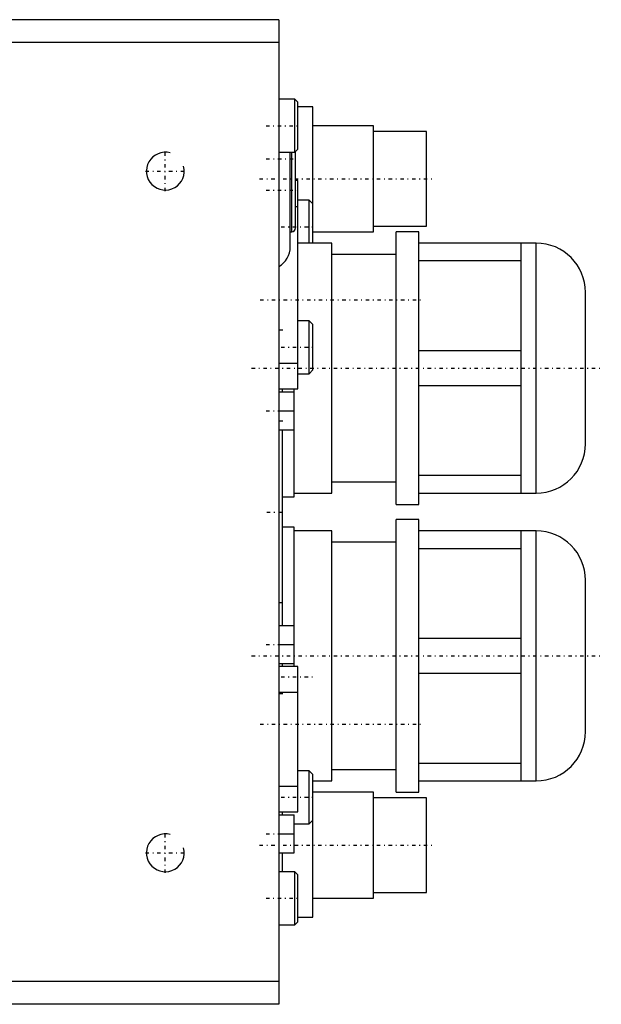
# Model space of a CAD drawing. Extents: x -602 to 168, y -90 to 90.
# Tile 6 of 6: x 91 to 168, y -65 to 65. Entities that reach past the tile are written whole.
import ezdxf

# ---------------------------------------------------------------- set-up
doc = ezdxf.new("R2010")
doc.units = 0
doc.linetypes.add('CENTER', pattern=[1.5, 0.45, -0.5, 0.05, -0.5])
for name, color, linetype in [('AM_0', 7, 'CONTINUOUS'), ('AM_10', 7, 'CONTINUOUS'), ('AM_7', 7, 'CENTER')]:
    doc.layers.add(name, color=color, linetype=linetype)

msp = doc.modelspace()

# ---------------------------------------------------------------- linework, layer by layer
at = {"layer": 'AM_0', "color": 7, "linetype": 'CONTINUOUS'}
for p, q in [((125, 65), (46.64, 65)), ((125, 65), (125, -65)), ((125, 62), (56.95, 62)), ((127.1, 54.5), (125, 54.5)), ((127.5, 54.1), (127.1, 54.5)), ((127.1, 47.5), (127.1, 54.5)), ((127.5, 47.9), (127.5, 54.1)), ((129.5, 53.5), (127.5, 53.5)), ((129.5, 35.5), (129.5, 53.5)), ((137.5, 51), (129.5, 51)), ((137.5, 37), (137.5, 51)), ((144.5, 50.25), (137.5, 50.25)), ((144.5, 37.75), (144.5, 50.25)), ((125, 47.5), (127.1, 47.5)), ((126.5, 35), (126.5, 47.51)), ((126.7, 37), (126.7, 47.51)), ((127.1, 47.5), (127.5, 47.9)), ((127.2, 37.5), (127.2, 47.5)), ((127.5, 43.75), (127.2, 43.75)), ((127.5, 16.25), (127.5, 43.75)), ((127.2, 40.35), (127.5, 40.35)), ((129, 41.17), (127.5, 41.17)), ((129.5, 40.67), (129, 41.17)), ((129, 35.5), (129, 41.17)), ((137.5, 37.75), (144.5, 37.75)), ((126.5, 37), (126.7, 37)), ((129.5, 37), (137.5, 37)), ((143.5, 37), (140.5, 37)), ((140.5, 1), (140.5, 37)), ((143.5, 1), (143.5, 37)), ((132, 35.5), (127.5, 35.5)), ((132, 2.5), (132, 35.5)), ((159, 35.5), (143.5, 35.5)), ((157, 2.5), (157, 35.5)), ((159, 2.5), (159, 35.5)), ((140.5, 34), (132, 34)), ((143.5, 33.2), (157, 33.2)), ((165.5, 9), (165.5, 29)), ((129, 25.25), (127.5, 25.25)), ((129.5, 24.75), (129, 25.25)), ((129, 18.25), (129, 25.25)), ((129.5, 18.75), (129.5, 24.75)), ((157, 21.3), (143.5, 21.3)), ((125, 19.65), (127.5, 19.65)), ((127.5, 18.25), (129, 18.25)), ((129, 18.25), (129.5, 18.75)), ((125, 16.25), (127.5, 16.25)), ((125, 15.85), (127, 15.85)), ((125.5, 15.87), (125.5, 16.27)), ((127, 10.85), (127, 16.25)), ((143.5, 16.7), (157, 16.7)), ((125, 13.35), (127, 13.35)), ((125, 10.85), (127, 10.85)), ((125.5, -15.02), (125.5, 10.86)), ((127, 2), (127, 10.85)), ((132, 4), (140.5, 4)), ((157, 4.8), (143.5, 4.8)), ((125.5, 2), (127, 2)), ((127, 2.5), (132, 2.5)), ((143.5, 2.5), (159, 2.5)), ((140.5, 1), (143.5, 1)), ((143.5, -1), (140.5, -1)), ((140.5, -37), (140.5, -1)), ((143.5, -37), (143.5, -1)), ((127, -2), (125.5, -2)), ((127, -20.4), (127, -2)), ((132, -2.5), (127, -2.5)), ((132, -35.5), (132, -2.5)), ((159, -2.5), (143.5, -2.5)), ((157, -35.5), (157, -2.5)), ((159, -35.5), (159, -2.5)), ((140.5, -4), (132, -4)), ((143.5, -4.8), (157, -4.8)), ((165.5, -29), (165.5, -9)), ((125, -15), (127, -15)), ((157, -16.7), (143.5, -16.7)), ((125, -17.5), (127, -17.5)), ((125, -20), (127, -20)), ((127.5, -20.4), (125, -20.4)), ((125.5, -20.4), (125.5, -20)), ((127.5, -39.6), (127.5, -20.4)), ((143.5, -21.3), (157, -21.3)), ((125, -23.8), (127.5, -23.8)), ((157, -33.2), (143.5, -33.2)), ((129, -34.17), (127.5, -34.17)), ((129.5, -34.67), (129, -34.17)), ((129, -41.17), (129, -34.17)), ((129.5, -53.5), (129.5, -34.67)), ((132, -34), (140.5, -34)), ((125, -36.2), (127.5, -36.2)), ((129.5, -35.5), (132, -35.5)), ((143.5, -35.5), (159, -35.5)), ((137.5, -37), (129.5, -37)), ((137.5, -51), (137.5, -37)), ((140.5, -37), (143.5, -37)), ((144.5, -37.75), (137.5, -37.75)), ((144.5, -50.25), (144.5, -37.75)), ((125, -39.6), (127.5, -39.6)), ((125, -40), (127, -40)), ((125.5, -40.03), (125.5, -39.61)), ((127, -45), (127, -40)), ((127, -41.17), (129, -41.17)), ((129, -41.17), (129.5, -40.67)), ((125, -42.5), (127, -42.5)), ((125, -45), (127, -45)), ((125.5, -47.5), (125.5, -45.04)), ((127.1, -47.5), (125, -47.5)), ((127.5, -47.9), (127.1, -47.5)), ((127.1, -54.5), (127.1, -47.5)), ((127.5, -54.1), (127.5, -47.9)), ((137.5, -50.25), (144.5, -50.25)), ((129.5, -51), (137.5, -51)), ((125, -54.5), (127.1, -54.5)), ((127.1, -54.5), (127.5, -54.1)), ((127.5, -53.5), (129.5, -53.5)), ((125, -62), (56.95, -62)), ((125, -65), (46.64, -65))]:
    msp.add_line(p, q, dxfattribs=at)
for centre, radius, start, end in [((126.7, 47.5), 0.5, 0, 10.5501), ((126.7, 37.5), 0.5, 270, 0), ((159, 29), 6.5, 0, 90), ((123.5, 35), 3, 300, 0), ((159, 9), 6.5, 270, 0), ((159, -9), 6.5, 0, 90), ((159, -29), 6.5, 270, 0)]:
    msp.add_arc(centre, radius, start, end, dxfattribs=at)
at = {"layer": 'AM_10', "color": 7, "linetype": 'CONTINUOUS'}
for centre in [(110, 45), (110, -45)]:
    msp.add_arc(centre, 2.5, 75, 15, dxfattribs=at)
at = {"layer": 'AM_7', "color": 4, "linetype": 'CENTER'}
for p, q in [((123.3, 51), (127.7, 51)), ((110, 42.37), (110, 47.63)), ((123.33, 46.65), (127.17, 46.65)), ((107.38, 45), (112.62, 45)), ((122.45, 44), (145.55, 44)), ((123.31, 42.5), (127.39, 42.5)), ((125.3, 37.67), (129.7, 37.67)), ((122.53, 28), (143.97, 28)), ((125.53, 24), (124.97, 24)), ((125.3, 21.75), (129.7, 21.75)), ((121.4, 19), (167.6, 19)), ((123.33, 13.35), (127.17, 13.35)), ((125.53, 12), (124.97, 12)), ((123.4, 0), (125.6, 0)), ((125.53, -12), (124.97, -12)), ((123.33, -17.5), (127.17, -17.5)), ((121.4, -19), (167.6, -19)), ((125.3, -21.75), (129.7, -21.75)), ((125.53, -24), (124.97, -24)), ((122.53, -28), (143.97, -28)), ((125.3, -37.67), (129.7, -37.67)), ((110, -47.63), (110, -42.37)), ((123.33, -42.5), (127.17, -42.5)), ((122.45, -44), (145.55, -44)), ((107.38, -45), (112.62, -45)), ((123.3, -51), (127.7, -51))]:
    msp.add_line(p, q, dxfattribs=at)

doc.saveas('drawing.dxf')
